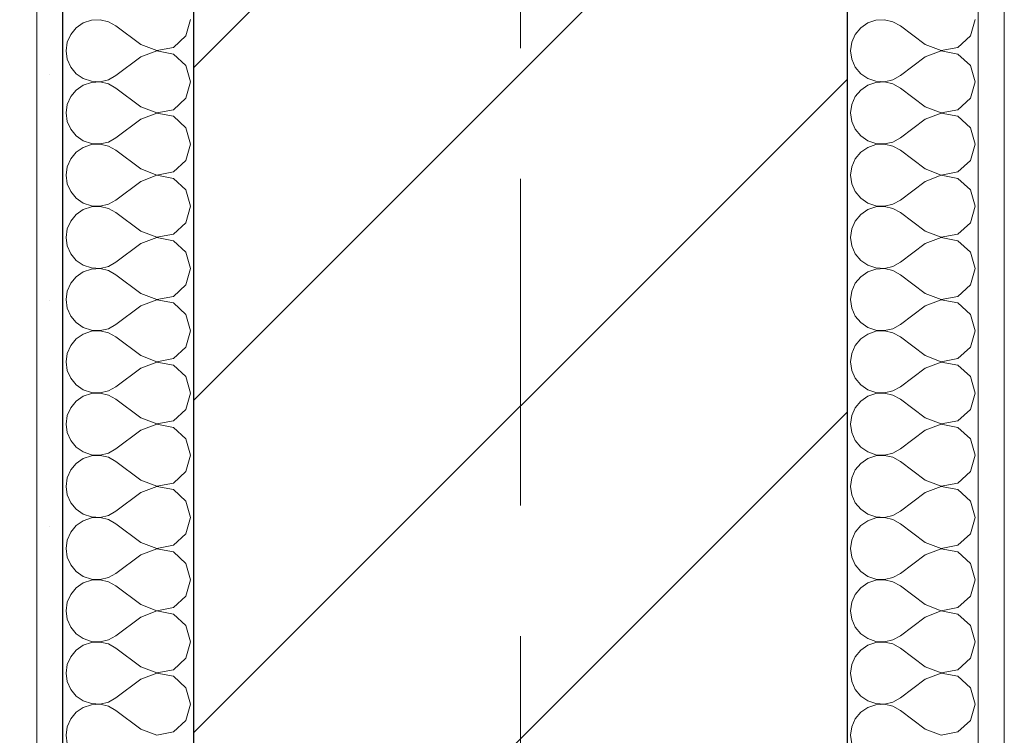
# Model space of a CAD drawing. Header units: millimetres. Extents: x -52968 to 399385, y -141133 to 110561.
# Tile 117 of 146: x 90714 to 91090, y -118595 to -118321. Entities that reach past the tile are written whole.
import ezdxf

# ---------------------------------------------------------------- set-up
doc = ezdxf.new("R2010")
doc.units = ezdxf.units.MM
doc.linetypes.add('SIM-Wegliniec-21.07.2025-Parter$0$Przerywana podwójnie', pattern=[295, 125, -50, 70, -50])
doc.layers.add('_xref', color=250, linetype='Continuous')
for name, color, linetype, lineweight in [('SIM-Wegliniec-21.07.2025-Parter$0$Nowe_A-Balkony_Nr_pióra__89', 250, 'Continuous', 0), ('SIM-Wegliniec-21.07.2025-Parter$0$Nowe_A-Osi_Nr_pióra__20', 250, 'Continuous', 0), ('SIM-Wegliniec-21.07.2025-Parter$0$Nowe_A-Ściany-Wewnętrzne', 250, 'Continuous', 0), ('SIM-Wegliniec-21.07.2025-Parter$0$Nowe_A-Ściany-Wewnętrzne_Nr_pióra__174', 250, 'Continuous', 0), ('SIM-Wegliniec-21.07.2025-Parter$0$Nowe_A-Ściany-Wewnętrzne_Nr_pióra__27', 250, 'Continuous', 0), ('SIM-Wegliniec-21.07.2025-Parter$0$Nowe_A-Ściany-Wewnętrzne_Nr_pióra__47', 250, 'Continuous', 0)]:
    doc.layers.add(name, color=color, linetype=linetype, lineweight=lineweight)
pattern_1 = [(0, (0, 0), (0, 86.60254), [0, -50]), (0, (25, 43.3), (0, 86.60254), [0, -50])]

# ---------------------------------------------------------------- blocks, each defined once
blk = doc.blocks.new('SIM-Wegliniec-21.07.2025-Parter')
at = {"layer": 'SIM-Wegliniec-21.07.2025-Parter$0$Nowe_A-Ściany-Wewnętrzne', "linetype": 'Continuous', "lineweight": 0}
h = blk.add_hatch(dxfattribs=at)
h.set_pattern_fill('Tynk', color=256, style=0, pattern_type=2)
h.set_pattern_definition(pattern_1)
h.paths.add_polyline_path([(90730.07, -118877.6), (90730.07, -117377.6), (90720.07, -117377.6), (90720.07, -118877.6)])
h = blk.add_hatch(dxfattribs=at)
h.set_pattern_fill('Bloczki_ceramiczne', color=256, style=0, pattern_type=2)
h.set_pattern_definition([(45, (0, 0), (-63.63961, 63.63961), [])])
h.paths.add_polyline_path([(91030.07, -118877.6), (91030.07, -117377.6), (90780.07, -117377.6), (90780.07, -118877.6)])
at = {"layer": 'SIM-Wegliniec-21.07.2025-Parter$0$Nowe_A-Ściany-Wewnętrzne', "linetype": 'Continuous', "lineweight": 0, "true_color": 0x000000}
h = blk.add_hatch(dxfattribs=at)
h.set_pattern_fill('Tynk', color=18, style=0, pattern_type=2)
h.set_pattern_definition(pattern_1)
h.paths.add_polyline_path([(91090.07, -118877.6), (91090.07, -117377.6), (91080.07, -117377.6), (91080.07, -118877.6)])
at = {"layer": 'SIM-Wegliniec-21.07.2025-Parter$0$Nowe_A-Balkony_Nr_pióra__89', "linetype": 'Continuous', "lineweight": 13, "flags": 128}
blk.add_lwpolyline([(91030.07, -117167.6), (91030.07, -118877.6), (64980.07, -118877.6), (64980.07, -117167.6)], close=True, dxfattribs=at)
at = {"layer": 'SIM-Wegliniec-21.07.2025-Parter$0$Nowe_A-Osi_Nr_pióra__20', "linetype": 'SIM-Wegliniec-21.07.2025-Parter$0$Przerywana podwójnie', "lineweight": 13}
blk.add_line((90905.07, -117792.3), (90905.07, -118792.3), dxfattribs=at)
at = {"layer": 'SIM-Wegliniec-21.07.2025-Parter$0$Nowe_A-Ściany-Wewnętrzne_Nr_pióra__174', "linetype": 'Continuous', "lineweight": 5}
for p, q in [((90737.84, -118322.69), (90735.14, -118324.55)), ((90740.96, -118321.64), (90737.84, -118322.69)), ((90744.24, -118321.48), (90740.96, -118321.64)), ((90747.44, -118322.22), (90744.24, -118321.48)), ((90750.31, -118323.81), (90747.44, -118322.22)), ((90759.83, -118330.95), (90750.31, -118323.81)), ((90777.1, -118327.69), (90778.88, -118321.43)), ((91037.84, -118322.69), (91035.14, -118324.55)), ((91040.96, -118321.64), (91037.84, -118322.69)), ((91044.24, -118321.48), (91040.96, -118321.64)), ((91047.44, -118322.22), (91044.24, -118321.48)), ((91050.31, -118323.81), (91047.44, -118322.22)), ((91059.83, -118330.95), (91050.31, -118323.81)), ((91077.1, -118327.69), (91078.88, -118321.43)), ((90733.04, -118327.07), (90731.72, -118330.08)), ((90735.14, -118324.55), (90733.04, -118327.07)), ((90772.3, -118332.08), (90777.1, -118327.69)), ((91033.04, -118327.07), (91031.72, -118330.08)), ((91035.14, -118324.55), (91033.04, -118327.07)), ((91072.3, -118332.08), (91077.1, -118327.69)), ((90731.72, -118330.08), (90731.26, -118333.33)), ((90759.83, -118330.95), (90765.91, -118333.29)), ((91031.72, -118330.08), (91031.26, -118333.33)), ((91059.83, -118330.95), (91065.91, -118333.29)), ((90731.26, -118333.33), (90731.72, -118336.59)), ((90759.83, -118335.71), (90750.31, -118342.86)), ((90765.91, -118333.38), (90759.83, -118335.71)), ((90765.91, -118333.29), (90772.3, -118332.08)), ((90772.3, -118334.59), (90765.91, -118333.38)), ((90777.1, -118338.98), (90772.3, -118334.59)), ((91031.26, -118333.33), (91031.72, -118336.59)), ((91059.83, -118335.71), (91050.31, -118342.86)), ((91065.91, -118333.38), (91059.83, -118335.71)), ((91065.91, -118333.29), (91072.3, -118332.08)), ((91072.3, -118334.59), (91065.91, -118333.38)), ((91077.1, -118338.98), (91072.3, -118334.59)), ((90731.72, -118336.59), (90733.04, -118339.59)), ((90778.88, -118345.24), (90777.1, -118338.98)), ((91031.72, -118336.59), (91033.04, -118339.59)), ((91078.88, -118345.24), (91077.1, -118338.98)), ((90733.04, -118339.59), (90735.14, -118342.12)), ((90735.14, -118342.12), (90737.84, -118343.98)), ((90747.44, -118344.45), (90750.31, -118342.86)), ((91033.04, -118339.59), (91035.14, -118342.12)), ((91035.14, -118342.12), (91037.84, -118343.98)), ((91047.44, -118344.45), (91050.31, -118342.86)), ((90737.84, -118346.49), (90735.14, -118348.36)), ((90737.84, -118343.98), (90740.96, -118345.03)), ((90740.96, -118345.45), (90737.84, -118346.49)), ((90740.96, -118345.03), (90744.24, -118345.19)), ((90744.24, -118345.29), (90740.96, -118345.45)), ((90744.24, -118345.19), (90747.44, -118344.45)), ((90747.44, -118346.03), (90744.24, -118345.29)), ((90750.31, -118347.62), (90747.44, -118346.03)), ((90777.1, -118351.5), (90778.88, -118345.24)), ((91037.84, -118346.49), (91035.14, -118348.36)), ((91037.84, -118343.98), (91040.96, -118345.03)), ((91040.96, -118345.45), (91037.84, -118346.49)), ((91040.96, -118345.03), (91044.24, -118345.19)), ((91044.24, -118345.29), (91040.96, -118345.45)), ((91044.24, -118345.19), (91047.44, -118344.45)), ((91047.44, -118346.03), (91044.24, -118345.29)), ((91050.31, -118347.62), (91047.44, -118346.03)), ((91077.1, -118351.5), (91078.88, -118345.24)), ((90735.14, -118348.36), (90733.04, -118350.88)), ((90759.83, -118354.76), (90750.31, -118347.62)), ((91035.14, -118348.36), (91033.04, -118350.88)), ((91059.83, -118354.76), (91050.31, -118347.62)), ((90731.72, -118353.89), (90731.26, -118357.14)), ((90733.04, -118350.88), (90731.72, -118353.89)), ((90772.3, -118355.89), (90777.1, -118351.5)), ((91031.72, -118353.89), (91031.26, -118357.14)), ((91033.04, -118350.88), (91031.72, -118353.89)), ((91072.3, -118355.89), (91077.1, -118351.5)), ((90731.26, -118357.14), (90731.72, -118360.4)), ((90759.83, -118354.76), (90765.91, -118357.09)), ((90765.91, -118357.19), (90759.83, -118359.52)), ((90765.91, -118357.09), (90772.3, -118355.89)), ((90772.3, -118358.4), (90765.91, -118357.19)), ((91031.26, -118357.14), (91031.72, -118360.4)), ((91059.83, -118354.76), (91065.91, -118357.09)), ((91065.91, -118357.19), (91059.83, -118359.52)), ((91065.91, -118357.09), (91072.3, -118355.89)), ((91072.3, -118358.4), (91065.91, -118357.19)), ((90731.72, -118360.4), (90733.04, -118363.4)), ((90759.83, -118359.52), (90750.31, -118366.67)), ((90777.1, -118362.79), (90772.3, -118358.4)), ((91031.72, -118360.4), (91033.04, -118363.4)), ((91059.83, -118359.52), (91050.31, -118366.67)), ((91077.1, -118362.79), (91072.3, -118358.4)), ((90733.04, -118363.4), (90735.14, -118365.93)), ((90778.88, -118369.05), (90777.1, -118362.79)), ((91033.04, -118363.4), (91035.14, -118365.93)), ((91078.88, -118369.05), (91077.1, -118362.79)), ((90735.14, -118365.93), (90737.84, -118367.79)), ((90737.84, -118367.79), (90740.96, -118368.84)), ((90740.96, -118369.25), (90737.84, -118370.3)), ((90740.96, -118368.84), (90744.24, -118369)), ((90744.24, -118369.1), (90740.96, -118369.25)), ((90744.24, -118369), (90747.44, -118368.26)), ((90747.44, -118369.84), (90744.24, -118369.1)), ((90747.44, -118368.26), (90750.31, -118366.67)), ((90777.1, -118375.31), (90778.88, -118369.05)), ((91035.14, -118365.93), (91037.84, -118367.79)), ((91037.84, -118367.79), (91040.96, -118368.84)), ((91040.96, -118369.25), (91037.84, -118370.3)), ((91040.96, -118368.84), (91044.24, -118369)), ((91044.24, -118369.1), (91040.96, -118369.25)), ((91044.24, -118369), (91047.44, -118368.26)), ((91047.44, -118369.84), (91044.24, -118369.1)), ((91047.44, -118368.26), (91050.31, -118366.67)), ((91077.1, -118375.31), (91078.88, -118369.05)), ((90735.14, -118372.16), (90733.04, -118374.69)), ((90737.84, -118370.3), (90735.14, -118372.16)), ((90750.31, -118371.43), (90747.44, -118369.84)), ((90759.83, -118378.57), (90750.31, -118371.43)), ((91035.14, -118372.16), (91033.04, -118374.69)), ((91037.84, -118370.3), (91035.14, -118372.16)), ((91050.31, -118371.43), (91047.44, -118369.84)), ((91059.83, -118378.57), (91050.31, -118371.43)), ((90733.04, -118374.69), (90731.72, -118377.7)), ((90772.3, -118379.7), (90777.1, -118375.31)), ((91033.04, -118374.69), (91031.72, -118377.7)), ((91072.3, -118379.7), (91077.1, -118375.31)), ((90731.72, -118377.7), (90731.26, -118380.95)), ((90731.26, -118380.95), (90731.72, -118384.21)), ((90759.83, -118378.57), (90765.91, -118380.9)), ((90765.91, -118380.9), (90772.3, -118379.7)), ((91031.72, -118377.7), (91031.26, -118380.95)), ((91031.26, -118380.95), (91031.72, -118384.21)), ((91059.83, -118378.57), (91065.91, -118380.9)), ((91065.91, -118380.9), (91072.3, -118379.7)), ((90731.72, -118384.21), (90733.04, -118387.21)), ((90759.83, -118383.33), (90750.31, -118390.48)), ((90765.91, -118381), (90759.83, -118383.33)), ((90772.3, -118382.21), (90765.91, -118381)), ((90777.1, -118386.6), (90772.3, -118382.21)), ((91031.72, -118384.21), (91033.04, -118387.21)), ((91059.83, -118383.33), (91050.31, -118390.48)), ((91065.91, -118381), (91059.83, -118383.33)), ((91072.3, -118382.21), (91065.91, -118381)), ((91077.1, -118386.6), (91072.3, -118382.21)), ((90733.04, -118387.21), (90735.14, -118389.74)), ((90778.88, -118392.86), (90777.1, -118386.6)), ((91033.04, -118387.21), (91035.14, -118389.74)), ((91078.88, -118392.86), (91077.1, -118386.6)), ((90735.14, -118389.74), (90737.84, -118391.6)), ((90737.84, -118391.6), (90740.96, -118392.65)), ((90744.24, -118392.81), (90747.44, -118392.07)), ((90747.44, -118392.07), (90750.31, -118390.48)), ((91035.14, -118389.74), (91037.84, -118391.6)), ((91037.84, -118391.6), (91040.96, -118392.65)), ((91044.24, -118392.81), (91047.44, -118392.07)), ((91047.44, -118392.07), (91050.31, -118390.48)), ((90735.14, -118395.97), (90733.04, -118398.5)), ((90737.84, -118394.11), (90735.14, -118395.97)), ((90740.96, -118393.06), (90737.84, -118394.11)), ((90740.96, -118392.65), (90744.24, -118392.81)), ((90744.24, -118392.91), (90740.96, -118393.06)), ((90747.44, -118393.65), (90744.24, -118392.91)), ((90750.31, -118395.24), (90747.44, -118393.65)), ((90759.83, -118402.38), (90750.31, -118395.24)), ((90777.1, -118399.12), (90778.88, -118392.86)), ((91035.14, -118395.97), (91033.04, -118398.5)), ((91037.84, -118394.11), (91035.14, -118395.97)), ((91040.96, -118393.06), (91037.84, -118394.11)), ((91040.96, -118392.65), (91044.24, -118392.81)), ((91044.24, -118392.91), (91040.96, -118393.06)), ((91047.44, -118393.65), (91044.24, -118392.91)), ((91050.31, -118395.24), (91047.44, -118393.65)), ((91059.83, -118402.38), (91050.31, -118395.24)), ((91077.1, -118399.12), (91078.88, -118392.86)), ((90733.04, -118398.5), (90731.72, -118401.51)), ((90772.3, -118403.51), (90777.1, -118399.12)), ((91033.04, -118398.5), (91031.72, -118401.51)), ((91072.3, -118403.51), (91077.1, -118399.12)), ((90731.72, -118401.51), (90731.26, -118404.76)), ((90759.83, -118402.38), (90765.91, -118404.71)), ((90765.91, -118404.71), (90772.3, -118403.51)), ((91031.72, -118401.51), (91031.26, -118404.76)), ((91059.83, -118402.38), (91065.91, -118404.71)), ((91065.91, -118404.71), (91072.3, -118403.51)), ((90731.26, -118404.76), (90731.72, -118408.02)), ((90759.83, -118407.14), (90750.31, -118414.29)), ((90765.91, -118404.81), (90759.83, -118407.14)), ((90772.3, -118406.02), (90765.91, -118404.81)), ((90777.1, -118410.41), (90772.3, -118406.02)), ((91031.26, -118404.76), (91031.72, -118408.02)), ((91059.83, -118407.14), (91050.31, -118414.29)), ((91065.91, -118404.81), (91059.83, -118407.14)), ((91072.3, -118406.02), (91065.91, -118404.81)), ((91077.1, -118410.41), (91072.3, -118406.02)), ((90731.72, -118408.02), (90733.04, -118411.02)), ((90733.04, -118411.02), (90735.14, -118413.55)), ((90778.88, -118416.67), (90777.1, -118410.41)), ((91031.72, -118408.02), (91033.04, -118411.02)), ((91033.04, -118411.02), (91035.14, -118413.55)), ((91078.88, -118416.67), (91077.1, -118410.41)), ((90735.14, -118413.55), (90737.84, -118415.41)), ((90747.44, -118415.88), (90750.31, -118414.29)), ((91035.14, -118413.55), (91037.84, -118415.41)), ((91047.44, -118415.88), (91050.31, -118414.29)), ((90737.84, -118417.92), (90735.14, -118419.78)), ((90737.84, -118415.41), (90740.96, -118416.46)), ((90740.96, -118416.87), (90737.84, -118417.92)), ((90740.96, -118416.46), (90744.24, -118416.62)), ((90744.24, -118416.71), (90740.96, -118416.87)), ((90744.24, -118416.62), (90747.44, -118415.88)), ((90747.44, -118417.46), (90744.24, -118416.71)), ((90750.31, -118419.05), (90747.44, -118417.46)), ((90777.1, -118422.93), (90778.88, -118416.67)), ((91037.84, -118417.92), (91035.14, -118419.78)), ((91037.84, -118415.41), (91040.96, -118416.46)), ((91040.96, -118416.87), (91037.84, -118417.92)), ((91040.96, -118416.46), (91044.24, -118416.62)), ((91044.24, -118416.71), (91040.96, -118416.87)), ((91044.24, -118416.62), (91047.44, -118415.88)), ((91047.44, -118417.46), (91044.24, -118416.71)), ((91050.31, -118419.05), (91047.44, -118417.46)), ((91077.1, -118422.93), (91078.88, -118416.67)), ((90733.04, -118422.31), (90731.72, -118425.32)), ((90735.14, -118419.78), (90733.04, -118422.31)), ((90759.83, -118426.19), (90750.31, -118419.05)), ((91033.04, -118422.31), (91031.72, -118425.32)), ((91035.14, -118419.78), (91033.04, -118422.31)), ((91059.83, -118426.19), (91050.31, -118419.05)), ((90731.72, -118425.32), (90731.26, -118428.57)), ((90772.3, -118427.31), (90777.1, -118422.93)), ((91031.72, -118425.32), (91031.26, -118428.57)), ((91072.3, -118427.31), (91077.1, -118422.93)), ((90731.26, -118428.57), (90731.72, -118431.82)), ((90759.83, -118426.19), (90765.91, -118428.52)), ((90765.91, -118428.62), (90759.83, -118430.95)), ((90765.91, -118428.52), (90772.3, -118427.31)), ((90772.3, -118429.83), (90765.91, -118428.62)), ((90777.1, -118434.22), (90772.3, -118429.83)), ((91031.26, -118428.57), (91031.72, -118431.82)), ((91059.83, -118426.19), (91065.91, -118428.52)), ((91065.91, -118428.62), (91059.83, -118430.95)), ((91065.91, -118428.52), (91072.3, -118427.31)), ((91072.3, -118429.83), (91065.91, -118428.62)), ((91077.1, -118434.22), (91072.3, -118429.83)), ((90731.72, -118431.82), (90733.04, -118434.83)), ((90759.83, -118430.95), (90750.31, -118438.1)), ((91031.72, -118431.82), (91033.04, -118434.83)), ((91059.83, -118430.95), (91050.31, -118438.1)), ((90733.04, -118434.83), (90735.14, -118437.36)), ((90735.14, -118437.36), (90737.84, -118439.22)), ((90778.88, -118440.48), (90777.1, -118434.22)), ((91033.04, -118434.83), (91035.14, -118437.36)), ((91035.14, -118437.36), (91037.84, -118439.22)), ((91078.88, -118440.48), (91077.1, -118434.22)), ((90737.84, -118439.22), (90740.96, -118440.27)), ((90740.96, -118440.68), (90737.84, -118441.73)), ((90740.96, -118440.27), (90744.24, -118440.43)), ((90744.24, -118440.52), (90740.96, -118440.68)), ((90744.24, -118440.43), (90747.44, -118439.68)), ((90747.44, -118441.27), (90744.24, -118440.52)), ((90747.44, -118439.68), (90750.31, -118438.1)), ((90777.1, -118446.73), (90778.88, -118440.48)), ((91037.84, -118439.22), (91040.96, -118440.27)), ((91040.96, -118440.68), (91037.84, -118441.73)), ((91040.96, -118440.27), (91044.24, -118440.43)), ((91044.24, -118440.52), (91040.96, -118440.68)), ((91044.24, -118440.43), (91047.44, -118439.68)), ((91047.44, -118441.27), (91044.24, -118440.52)), ((91047.44, -118439.68), (91050.31, -118438.1)), ((91077.1, -118446.73), (91078.88, -118440.48)), ((90735.14, -118443.59), (90733.04, -118446.12)), ((90737.84, -118441.73), (90735.14, -118443.59)), ((90750.31, -118442.86), (90747.44, -118441.27)), ((90759.83, -118450), (90750.31, -118442.86)), ((91035.14, -118443.59), (91033.04, -118446.12)), ((91037.84, -118441.73), (91035.14, -118443.59)), ((91050.31, -118442.86), (91047.44, -118441.27)), ((91059.83, -118450), (91050.31, -118442.86)), ((90733.04, -118446.12), (90731.72, -118449.13)), ((90772.3, -118451.12), (90777.1, -118446.73)), ((91033.04, -118446.12), (91031.72, -118449.13)), ((91072.3, -118451.12), (91077.1, -118446.73)), ((90731.72, -118449.13), (90731.26, -118452.38)), ((90731.26, -118452.38), (90731.72, -118455.63)), ((90759.83, -118450), (90765.91, -118452.33)), ((90765.91, -118452.43), (90759.83, -118454.76)), ((90765.91, -118452.33), (90772.3, -118451.12)), ((90772.3, -118453.64), (90765.91, -118452.43)), ((91031.72, -118449.13), (91031.26, -118452.38)), ((91031.26, -118452.38), (91031.72, -118455.63)), ((91059.83, -118450), (91065.91, -118452.33)), ((91065.91, -118452.43), (91059.83, -118454.76)), ((91065.91, -118452.33), (91072.3, -118451.12)), ((91072.3, -118453.64), (91065.91, -118452.43)), ((90731.72, -118455.63), (90733.04, -118458.64)), ((90759.83, -118454.76), (90750.31, -118461.9)), ((90777.1, -118458.03), (90772.3, -118453.64)), ((91031.72, -118455.63), (91033.04, -118458.64)), ((91059.83, -118454.76), (91050.31, -118461.9)), ((91077.1, -118458.03), (91072.3, -118453.64)), ((90733.04, -118458.64), (90735.14, -118461.17)), ((90778.88, -118464.29), (90777.1, -118458.03)), ((91033.04, -118458.64), (91035.14, -118461.17)), ((91078.88, -118464.29), (91077.1, -118458.03)), ((90735.14, -118461.17), (90737.84, -118463.03)), ((90737.84, -118463.03), (90740.96, -118464.08)), ((90744.24, -118464.24), (90747.44, -118463.49)), ((90747.44, -118463.49), (90750.31, -118461.9)), ((91035.14, -118461.17), (91037.84, -118463.03)), ((91037.84, -118463.03), (91040.96, -118464.08)), ((91044.24, -118464.24), (91047.44, -118463.49)), ((91047.44, -118463.49), (91050.31, -118461.9)), ((90735.14, -118467.4), (90733.04, -118469.93)), ((90737.84, -118465.54), (90735.14, -118467.4)), ((90740.96, -118464.49), (90737.84, -118465.54)), ((90740.96, -118464.08), (90744.24, -118464.24)), ((90744.24, -118464.33), (90740.96, -118464.49)), ((90747.44, -118465.08), (90744.24, -118464.33)), ((90750.31, -118466.67), (90747.44, -118465.08)), ((90759.83, -118473.81), (90750.31, -118466.67)), ((90777.1, -118470.54), (90778.88, -118464.29)), ((91035.14, -118467.4), (91033.04, -118469.93)), ((91037.84, -118465.54), (91035.14, -118467.4)), ((91040.96, -118464.49), (91037.84, -118465.54)), ((91040.96, -118464.08), (91044.24, -118464.24)), ((91044.24, -118464.33), (91040.96, -118464.49)), ((91047.44, -118465.08), (91044.24, -118464.33)), ((91050.31, -118466.67), (91047.44, -118465.08)), ((91059.83, -118473.81), (91050.31, -118466.67)), ((91077.1, -118470.54), (91078.88, -118464.29)), ((90733.04, -118469.93), (90731.72, -118472.94)), ((90772.3, -118474.93), (90777.1, -118470.54)), ((91033.04, -118469.93), (91031.72, -118472.94)), ((91072.3, -118474.93), (91077.1, -118470.54)), ((90731.72, -118472.94), (90731.26, -118476.19)), ((90759.83, -118473.81), (90765.91, -118476.14)), ((90765.91, -118476.14), (90772.3, -118474.93)), ((91031.72, -118472.94), (91031.26, -118476.19)), ((91059.83, -118473.81), (91065.91, -118476.14)), ((91065.91, -118476.14), (91072.3, -118474.93)), ((90731.26, -118476.19), (90731.72, -118479.44)), ((90759.83, -118478.57), (90750.31, -118485.71)), ((90765.91, -118476.24), (90759.83, -118478.57)), ((90772.3, -118477.45), (90765.91, -118476.24)), ((90777.1, -118481.84), (90772.3, -118477.45)), ((91031.26, -118476.19), (91031.72, -118479.44)), ((91059.83, -118478.57), (91050.31, -118485.71)), ((91065.91, -118476.24), (91059.83, -118478.57)), ((91072.3, -118477.45), (91065.91, -118476.24)), ((91077.1, -118481.84), (91072.3, -118477.45)), ((90731.72, -118479.44), (90733.04, -118482.45)), ((90733.04, -118482.45), (90735.14, -118484.98)), ((90778.88, -118488.1), (90777.1, -118481.84)), ((91031.72, -118479.44), (91033.04, -118482.45)), ((91033.04, -118482.45), (91035.14, -118484.98)), ((91078.88, -118488.1), (91077.1, -118481.84)), ((90735.14, -118484.98), (90737.84, -118486.84)), ((90747.44, -118487.3), (90750.31, -118485.71)), ((91035.14, -118484.98), (91037.84, -118486.84)), ((91047.44, -118487.3), (91050.31, -118485.71)), ((90737.84, -118489.35), (90735.14, -118491.21)), ((90737.84, -118486.84), (90740.96, -118487.89)), ((90740.96, -118488.3), (90737.84, -118489.35)), ((90740.96, -118487.89), (90744.24, -118488.05)), ((90744.24, -118488.14), (90740.96, -118488.3)), ((90744.24, -118488.05), (90747.44, -118487.3)), ((90747.44, -118488.89), (90744.24, -118488.14)), ((90750.31, -118490.48), (90747.44, -118488.89)), ((90777.1, -118494.35), (90778.88, -118488.1)), ((91037.84, -118489.35), (91035.14, -118491.21)), ((91037.84, -118486.84), (91040.96, -118487.89)), ((91040.96, -118488.3), (91037.84, -118489.35)), ((91040.96, -118487.89), (91044.24, -118488.05)), ((91044.24, -118488.14), (91040.96, -118488.3)), ((91044.24, -118488.05), (91047.44, -118487.3)), ((91047.44, -118488.89), (91044.24, -118488.14)), ((91050.31, -118490.48), (91047.44, -118488.89)), ((91077.1, -118494.35), (91078.88, -118488.1)), ((90733.04, -118493.74), (90731.72, -118496.75)), ((90735.14, -118491.21), (90733.04, -118493.74)), ((90759.83, -118497.62), (90750.31, -118490.48)), ((91033.04, -118493.74), (91031.72, -118496.75)), ((91035.14, -118491.21), (91033.04, -118493.74)), ((91059.83, -118497.62), (91050.31, -118490.48)), ((90731.72, -118496.75), (90731.26, -118500)), ((90759.83, -118497.62), (90765.91, -118499.95)), ((90772.3, -118498.74), (90777.1, -118494.35)), ((91031.72, -118496.75), (91031.26, -118500)), ((91059.83, -118497.62), (91065.91, -118499.95)), ((91072.3, -118498.74), (91077.1, -118494.35)), ((90731.26, -118500), (90731.72, -118503.25)), ((90765.91, -118500.05), (90759.83, -118502.38)), ((90765.91, -118499.95), (90772.3, -118498.74)), ((90772.3, -118501.26), (90765.91, -118500.05)), ((90777.1, -118505.65), (90772.3, -118501.26)), ((91031.26, -118500), (91031.72, -118503.25)), ((91065.91, -118500.05), (91059.83, -118502.38)), ((91065.91, -118499.95), (91072.3, -118498.74)), ((91072.3, -118501.26), (91065.91, -118500.05)), ((91077.1, -118505.65), (91072.3, -118501.26)), ((90731.72, -118503.25), (90733.04, -118506.26)), ((90759.83, -118502.38), (90750.31, -118509.52)), ((91031.72, -118503.25), (91033.04, -118506.26)), ((91059.83, -118502.38), (91050.31, -118509.52)), ((90733.04, -118506.26), (90735.14, -118508.79)), ((90735.14, -118508.79), (90737.84, -118510.65)), ((90778.88, -118511.9), (90777.1, -118505.65)), ((91033.04, -118506.26), (91035.14, -118508.79)), ((91035.14, -118508.79), (91037.84, -118510.65)), ((91078.88, -118511.9), (91077.1, -118505.65)), ((90737.84, -118510.65), (90740.96, -118511.7)), ((90740.96, -118512.11), (90737.84, -118513.16)), ((90740.96, -118511.7), (90744.24, -118511.86)), ((90744.24, -118511.95), (90740.96, -118512.11)), ((90744.24, -118511.86), (90747.44, -118511.11)), ((90747.44, -118512.7), (90744.24, -118511.95)), ((90747.44, -118511.11), (90750.31, -118509.52)), ((90750.31, -118514.29), (90747.44, -118512.7)), ((90777.1, -118518.16), (90778.88, -118511.9)), ((91037.84, -118510.65), (91040.96, -118511.7)), ((91040.96, -118512.11), (91037.84, -118513.16)), ((91040.96, -118511.7), (91044.24, -118511.86)), ((91044.24, -118511.95), (91040.96, -118512.11)), ((91044.24, -118511.86), (91047.44, -118511.11)), ((91047.44, -118512.7), (91044.24, -118511.95)), ((91047.44, -118511.11), (91050.31, -118509.52)), ((91050.31, -118514.29), (91047.44, -118512.7)), ((91077.1, -118518.16), (91078.88, -118511.9)), ((90735.14, -118515.02), (90733.04, -118517.55)), ((90737.84, -118513.16), (90735.14, -118515.02)), ((90759.83, -118521.43), (90750.31, -118514.29)), ((91035.14, -118515.02), (91033.04, -118517.55)), ((91037.84, -118513.16), (91035.14, -118515.02)), ((91059.83, -118521.43), (91050.31, -118514.29)), ((90733.04, -118517.55), (90731.72, -118520.56)), ((90772.3, -118522.55), (90777.1, -118518.16)), ((91033.04, -118517.55), (91031.72, -118520.56)), ((91072.3, -118522.55), (91077.1, -118518.16)), ((90731.72, -118520.56), (90731.26, -118523.81)), ((90731.26, -118523.81), (90731.72, -118527.06)), ((90759.83, -118521.43), (90765.91, -118523.76)), ((90765.91, -118523.86), (90759.83, -118526.19)), ((90765.91, -118523.76), (90772.3, -118522.55)), ((90772.3, -118525.07), (90765.91, -118523.86)), ((91031.72, -118520.56), (91031.26, -118523.81)), ((91031.26, -118523.81), (91031.72, -118527.06)), ((91059.83, -118521.43), (91065.91, -118523.76)), ((91065.91, -118523.86), (91059.83, -118526.19)), ((91065.91, -118523.76), (91072.3, -118522.55)), ((91072.3, -118525.07), (91065.91, -118523.86)), ((90731.72, -118527.06), (90733.04, -118530.07)), ((90759.83, -118526.19), (90750.31, -118533.33)), ((90777.1, -118529.46), (90772.3, -118525.07)), ((91031.72, -118527.06), (91033.04, -118530.07)), ((91059.83, -118526.19), (91050.31, -118533.33)), ((91077.1, -118529.46), (91072.3, -118525.07)), ((90733.04, -118530.07), (90735.14, -118532.6)), ((90778.88, -118535.71), (90777.1, -118529.46)), ((91033.04, -118530.07), (91035.14, -118532.6)), ((91078.88, -118535.71), (91077.1, -118529.46)), ((90735.14, -118532.6), (90737.84, -118534.46)), ((90737.84, -118534.46), (90740.96, -118535.51)), ((90744.24, -118535.67), (90747.44, -118534.92)), ((90747.44, -118534.92), (90750.31, -118533.33)), ((91035.14, -118532.6), (91037.84, -118534.46)), ((91037.84, -118534.46), (91040.96, -118535.51)), ((91044.24, -118535.67), (91047.44, -118534.92)), ((91047.44, -118534.92), (91050.31, -118533.33)), ((90735.14, -118538.83), (90733.04, -118541.36)), ((90737.84, -118536.97), (90735.14, -118538.83)), ((90740.96, -118535.92), (90737.84, -118536.97)), ((90740.96, -118535.51), (90744.24, -118535.67)), ((90744.24, -118535.76), (90740.96, -118535.92)), ((90747.44, -118536.51), (90744.24, -118535.76)), ((90750.31, -118538.1), (90747.44, -118536.51)), ((90759.83, -118545.24), (90750.31, -118538.1)), ((90777.1, -118541.97), (90778.88, -118535.71)), ((91035.14, -118538.83), (91033.04, -118541.36)), ((91037.84, -118536.97), (91035.14, -118538.83)), ((91040.96, -118535.92), (91037.84, -118536.97)), ((91040.96, -118535.51), (91044.24, -118535.67)), ((91044.24, -118535.76), (91040.96, -118535.92)), ((91047.44, -118536.51), (91044.24, -118535.76)), ((91050.31, -118538.1), (91047.44, -118536.51)), ((91059.83, -118545.24), (91050.31, -118538.1)), ((91077.1, -118541.97), (91078.88, -118535.71)), ((90733.04, -118541.36), (90731.72, -118544.37)), ((90772.3, -118546.36), (90777.1, -118541.97)), ((91033.04, -118541.36), (91031.72, -118544.37)), ((91072.3, -118546.36), (91077.1, -118541.97)), ((90731.72, -118544.37), (90731.26, -118547.62)), ((90759.83, -118545.24), (90765.91, -118547.57)), ((90765.91, -118547.57), (90772.3, -118546.36)), ((91031.72, -118544.37), (91031.26, -118547.62)), ((91059.83, -118545.24), (91065.91, -118547.57)), ((91065.91, -118547.57), (91072.3, -118546.36)), ((90731.26, -118547.62), (90731.72, -118550.87)), ((90759.83, -118550), (90750.31, -118557.14)), ((90765.91, -118547.67), (90759.83, -118550)), ((90772.3, -118548.88), (90765.91, -118547.67)), ((90777.1, -118553.27), (90772.3, -118548.88)), ((91031.26, -118547.62), (91031.72, -118550.87)), ((91059.83, -118550), (91050.31, -118557.14)), ((91065.91, -118547.67), (91059.83, -118550)), ((91072.3, -118548.88), (91065.91, -118547.67)), ((91077.1, -118553.27), (91072.3, -118548.88)), ((90731.72, -118550.87), (90733.04, -118553.88)), ((90733.04, -118553.88), (90735.14, -118556.41)), ((90778.88, -118559.52), (90777.1, -118553.27)), ((91031.72, -118550.87), (91033.04, -118553.88)), ((91033.04, -118553.88), (91035.14, -118556.41)), ((91078.88, -118559.52), (91077.1, -118553.27)), ((90735.14, -118556.41), (90737.84, -118558.27)), ((90747.44, -118558.73), (90750.31, -118557.14)), ((91035.14, -118556.41), (91037.84, -118558.27)), ((91047.44, -118558.73), (91050.31, -118557.14)), ((90737.84, -118560.78), (90735.14, -118562.64)), ((90737.84, -118558.27), (90740.96, -118559.32)), ((90740.96, -118559.73), (90737.84, -118560.78)), ((90740.96, -118559.32), (90744.24, -118559.48)), ((90744.24, -118559.57), (90740.96, -118559.73)), ((90744.24, -118559.48), (90747.44, -118558.73)), ((90747.44, -118560.32), (90744.24, -118559.57)), ((90750.31, -118561.9), (90747.44, -118560.32)), ((90777.1, -118565.78), (90778.88, -118559.52)), ((91037.84, -118560.78), (91035.14, -118562.64)), ((91037.84, -118558.27), (91040.96, -118559.32)), ((91040.96, -118559.73), (91037.84, -118560.78)), ((91040.96, -118559.32), (91044.24, -118559.48)), ((91044.24, -118559.57), (91040.96, -118559.73)), ((91044.24, -118559.48), (91047.44, -118558.73)), ((91047.44, -118560.32), (91044.24, -118559.57)), ((91050.31, -118561.9), (91047.44, -118560.32)), ((91077.1, -118565.78), (91078.88, -118559.52)), ((90733.04, -118565.17), (90731.72, -118568.18)), ((90735.14, -118562.64), (90733.04, -118565.17)), ((90759.83, -118569.05), (90750.31, -118561.9)), ((91033.04, -118565.17), (91031.72, -118568.18)), ((91035.14, -118562.64), (91033.04, -118565.17)), ((91059.83, -118569.05), (91050.31, -118561.9)), ((90731.72, -118568.18), (90731.26, -118571.43)), ((90759.83, -118569.05), (90765.91, -118571.38)), ((90772.3, -118570.17), (90777.1, -118565.78)), ((91031.72, -118568.18), (91031.26, -118571.43)), ((91059.83, -118569.05), (91065.91, -118571.38)), ((91072.3, -118570.17), (91077.1, -118565.78)), ((90731.26, -118571.43), (90731.72, -118574.68)), ((90765.91, -118571.48), (90759.83, -118573.81)), ((90765.91, -118571.38), (90772.3, -118570.17)), ((90772.3, -118572.69), (90765.91, -118571.48)), ((90777.1, -118577.07), (90772.3, -118572.69)), ((91031.26, -118571.43), (91031.72, -118574.68)), ((91065.91, -118571.48), (91059.83, -118573.81)), ((91065.91, -118571.38), (91072.3, -118570.17)), ((91072.3, -118572.69), (91065.91, -118571.48)), ((91077.1, -118577.07), (91072.3, -118572.69)), ((90731.72, -118574.68), (90733.04, -118577.69)), ((90759.83, -118573.81), (90750.31, -118580.95)), ((91031.72, -118574.68), (91033.04, -118577.69)), ((91059.83, -118573.81), (91050.31, -118580.95)), ((90733.04, -118577.69), (90735.14, -118580.22)), ((90735.14, -118580.22), (90737.84, -118582.08)), ((90778.88, -118583.33), (90777.1, -118577.07)), ((91033.04, -118577.69), (91035.14, -118580.22)), ((91035.14, -118580.22), (91037.84, -118582.08)), ((91078.88, -118583.33), (91077.1, -118577.07)), ((90737.84, -118582.08), (90740.96, -118583.13)), ((90740.96, -118583.54), (90737.84, -118584.59)), ((90740.96, -118583.13), (90744.24, -118583.29)), ((90744.24, -118583.38), (90740.96, -118583.54)), ((90744.24, -118583.29), (90747.44, -118582.54)), ((90747.44, -118584.12), (90744.24, -118583.38)), ((90747.44, -118582.54), (90750.31, -118580.95)), ((90750.31, -118585.71), (90747.44, -118584.12)), ((90777.1, -118589.59), (90778.88, -118583.33)), ((91037.84, -118582.08), (91040.96, -118583.13)), ((91040.96, -118583.54), (91037.84, -118584.59)), ((91040.96, -118583.13), (91044.24, -118583.29)), ((91044.24, -118583.38), (91040.96, -118583.54)), ((91044.24, -118583.29), (91047.44, -118582.54)), ((91047.44, -118584.12), (91044.24, -118583.38)), ((91047.44, -118582.54), (91050.31, -118580.95)), ((91050.31, -118585.71), (91047.44, -118584.12)), ((91077.1, -118589.59), (91078.88, -118583.33)), ((90735.14, -118586.45), (90733.04, -118588.98)), ((90737.84, -118584.59), (90735.14, -118586.45)), ((90759.83, -118592.86), (90750.31, -118585.71)), ((91035.14, -118586.45), (91033.04, -118588.98)), ((91037.84, -118584.59), (91035.14, -118586.45)), ((91059.83, -118592.86), (91050.31, -118585.71)), ((90733.04, -118588.98), (90731.72, -118591.98)), ((90772.3, -118593.98), (90777.1, -118589.59)), ((91033.04, -118588.98), (91031.72, -118591.98)), ((91072.3, -118593.98), (91077.1, -118589.59)), ((90731.72, -118591.98), (90731.26, -118595.24)), ((90731.26, -118595.24), (90731.72, -118598.49)), ((90759.83, -118592.86), (90765.91, -118595.19)), ((90765.91, -118595.19), (90772.3, -118593.98)), ((91031.72, -118591.98), (91031.26, -118595.24)), ((91031.26, -118595.24), (91031.72, -118598.49)), ((91059.83, -118592.86), (91065.91, -118595.19)), ((91065.91, -118595.19), (91072.3, -118593.98))]:
    blk.add_line(p, q, dxfattribs=at)
at = {"layer": 'SIM-Wegliniec-21.07.2025-Parter$0$Nowe_A-Ściany-Wewnętrzne_Nr_pióra__27', "linetype": 'Continuous', "lineweight": 25}
for p, q in [((90730.07, -118877.6), (90730.07, -117377.6)), ((90780.07, -118877.6), (90780.07, -117377.6)), ((91030.07, -118877.6), (91030.07, -117377.6))]:
    blk.add_line(p, q, dxfattribs=at)
at = {"layer": 'SIM-Wegliniec-21.07.2025-Parter$0$Nowe_A-Ściany-Wewnętrzne_Nr_pióra__47', "linetype": 'Continuous', "lineweight": 15}
blk.add_line((91080.07, -118877.6), (91080.07, -117377.6), dxfattribs=at)
at = {"layer": 'SIM-Wegliniec-21.07.2025-Parter$0$Nowe_A-Ściany-Wewnętrzne_Nr_pióra__47', "linetype": 'Continuous', "lineweight": 15, "flags": 128}
for points in [[(90720.07, -117377.6), (90720.07, -118877.6)], [(91090.07, -118877.6), (91090.07, -117377.6)]]:
    blk.add_lwpolyline(points, dxfattribs=at)

msp = doc.modelspace()

# ---------------------------------------------------------------- block references
at = {"layer": '_xref'}
msp.add_blockref('SIM-Wegliniec-21.07.2025-Parter', (0, 0), dxfattribs=at)

doc.saveas('drawing.dxf')
